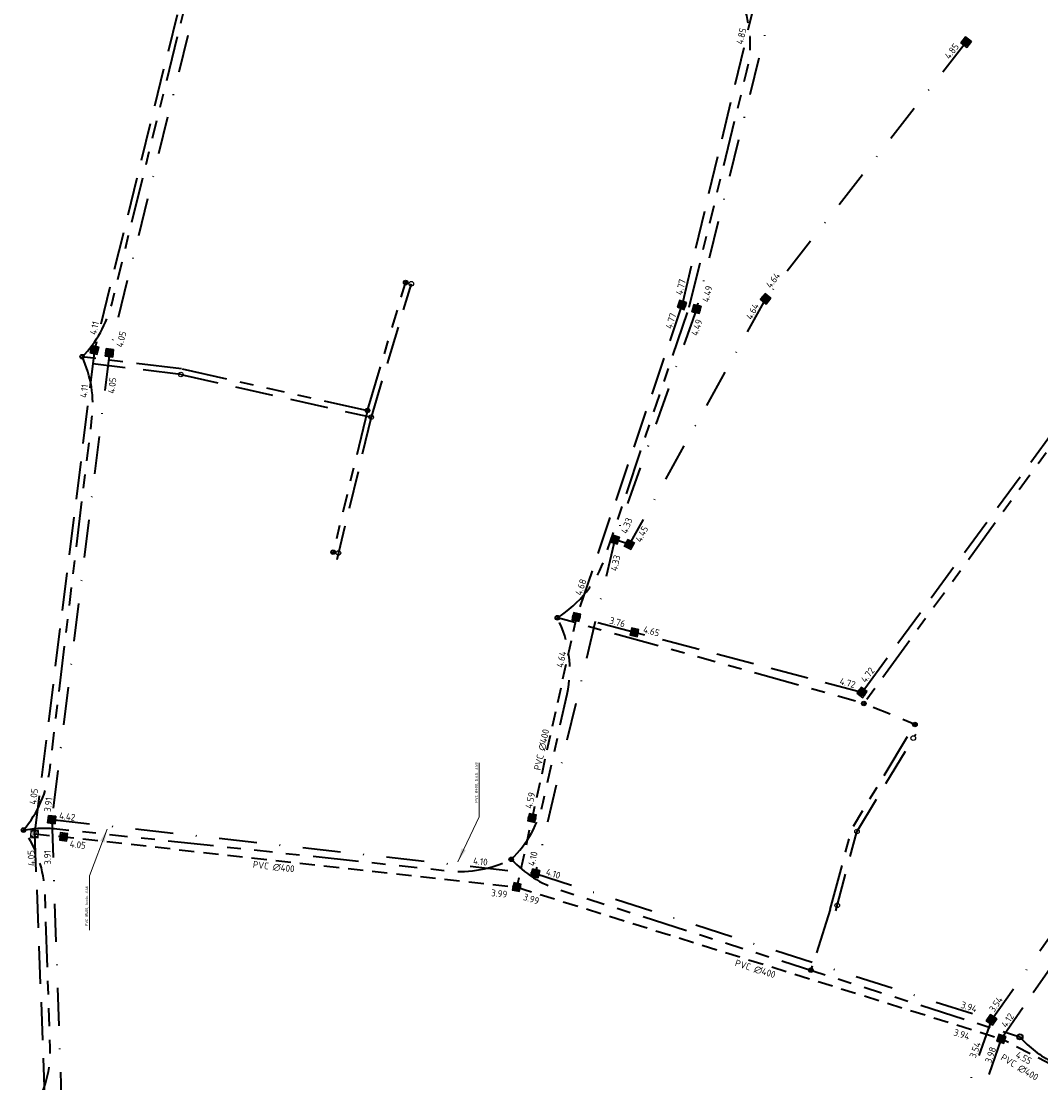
# Model space of a CAD drawing. Extents: x 168266 to 168732, y 448750 to 449580.
# Tile 16 of 22: x 168312 to 168446, y 449359 to 449499. Entities that reach past the tile are written whole.
import ezdxf
from ezdxf.enums import TextEntityAlignment as Align

# ---------------------------------------------------------------- set-up
doc = ezdxf.new("R2010")
doc.units = 0
for name, pattern in [('RI-DRAINAGE', [19.2, 6, -1.8, 1.8, -1.8, 2.4, -1.8, 1.8, -1.8]), ('RI-HWA', [7.4, 5, -2.4]), ('RI-HWA_PVC', [6.4, 4, -2.4]), ('RI-VWA', [11, 5, -3, 0, -3])]:
    doc.linetypes.add(name, pattern=pattern)
doc.layers.get('0').update_dxf_attribs({"lineweight": 0})
for name, color, linetype, lineweight, true_color in [('N-OI-RI-DRAINAGE-G', 3, 'RI-DRAINAGE', 35, 0x00ff00), ('N-OI-RI-HWA-G', 150, 'RI-HWA', 35, 0x007fff), ('N-OI-RI-HWA_RIOOLPUT-S', 150, 'Continuous', 25, 0x007fff), ('N-OI-RI-VWA-G', 20, 'RI-VWA', 35, 0xff3f00)]:
    doc.layers.add(name, color=color, linetype=linetype, lineweight=lineweight, true_color=true_color)
for name, color, linetype, lineweight in [('N-OI-RI-DRAINAGE_PUT-S', 90, 'Continuous', 25), ('N-OI-RI-HWA_BOB-S', 150, 'Continuous', 25), ('N-OI-RI-HWA_RIOOLPUT_INSPECTIEPUT_BETON-S', 150, 'Continuous', 25), ('N-OI-RI-HWA_TRANSPORTLEIDING_PVC_400-G', 150, 'RI-HWA_PVC', 35), ('N-OI-RI-M', 7, 'Continuous', 18), ('N-OI-RI-VWA_BOB-S', 20, 'Continuous', 25), ('N-OI-RI-VWA_RIOOLPUT_INSPECTIEPUT-S', 20, 'Continuous', 25), ('N-WE-RI-DRAINAGE_PUT-S', 90, 'Continuous', 25), ('N-WE-RI-HWA-G', 150, 'RI-HWA', 35), ('N-WE-RI-HWA_BOB-S', 150, 'Continuous', 25), ('N-WE-RI-HWA_RIOOLPUT_INSPECTIEPUT-S', 150, 'Continuous', 25)]:
    doc.layers.add(name, color=color, linetype=linetype, lineweight=lineweight)
doc.styles.add('NLCS-ISO', font='NLCS-ISO.ttf')
doc.styles.add('NLCS-ISO-ANNOTATIEF-T18', font='NLCS-ISO.ttf', dxfattribs={"height": 1.8})
doc.dimstyles.new('NLCS-ANNOTATIEF-T18-PIJL_L2_H1', dxfattribs={"dimtxt": 1.8, "dimasz": 1.8, "dimexe": 2, "dimexo": 2, "dimgap": 0.7, "dimtad": 1, "dimzin": 0, "dimdsep": 46, "dimtxsty": 'NLCS-ISO-ANNOTATIEF-T18', "dimcen": 0, "dimdle": 2, "dimclrd": 256, "dimclre": 256, "dimclrt": 10, "dimadec": 1, "dimazin": 0, "dimtfac": 1, "dimtofl": 0, "dimtmove": 0, "dimatfit": 3, "dimfxl": 2, "dimfxlon": 1, "dimtfillclr": 256, "dimtolj": 1, "dimtzin": 0, "dimlwd": -1, "dimlwe": -1, "dimarcsym": 0})

# ---------------------------------------------------------------- blocks, each defined once
blk = doc.blocks.new('N-SRI-PUT_HWA-SO')
h = blk.add_hatch(color=256)
h.dxf.hatch_style = 1
h.paths.add_polyline_path([(-2, 0, 1), (2, 0, 1)])
at = {"lineweight": -3, "flags": 128}
blk.add_lwpolyline([(-2, -2), (2, -2), (2, 2), (-2, 2)], close=True, dxfattribs=at)
at = {"lineweight": -3}
blk.add_circle((0, 0), 2, dxfattribs=at)
blk = doc.blocks.new('N-SRI-PUT_VWA-SO')
h = blk.add_hatch(color=256)
edge = h.paths.add_edge_path()
edge.add_arc((0, 0), 2, 0, 360)
at = {"flags": 128}
blk.add_lwpolyline([(-2, 2), (2, 2), (2, -2), (-2, -2)], close=True, dxfattribs=at)
at = {"lineweight": -3, "flags": 128}
blk.add_lwpolyline([(2, -2), (2, 2), (-2, 2), (-2, -2)], close=True, dxfattribs=at)
at = {"lineweight": -3}
blk.add_circle((0, 0), 2, dxfattribs=at)
blk = doc.blocks.new('SRI-BOB-SO')
at = {"ltscale": 0.1, "style": 'NLCS-ISO'}
blk.add_attdef('B.O.B.', text='', height=1.8, dxfattribs=at).set_placement((0.05, -0.02), align=Align.BOTTOM_CENTER)
blk = doc.blocks.new('N-SRI-PUT_HWA_KUNSTSTOF-SO')
at = {"color": 6, "lineweight": -3}
blk.add_circle((0, 0), 1.5, dxfattribs=at)
blk = doc.blocks.new('SRI-DRAIN_PUT_DOORSPUIT-SO')
at = {"lineweight": -3}
blk.add_hatch(color=256, dxfattribs=at).paths.add_polyline_path([(1.5, 0, 0.267949), (0.75, 1.3), (-0.75, -1.3, 0.57735)])
blk.add_line((-0.75, -1.3), (0.75, 1.3), dxfattribs=at)
for radius in [2, 1.5]:
    blk.add_circle((0, 0), radius, dxfattribs=at)
blk = doc.blocks.new('SRI-DRAIN_PUT-SO')
at = {"lineweight": -3}
for radius in [2, 1.5]:
    blk.add_circle((0, 0), radius, dxfattribs=at)
blk = doc.blocks.new('SRI-PUT_INSPECTIE-SO')
at = {"lineweight": -3, "flags": 128}
blk.add_lwpolyline([(-2, -2), (2, -2), (2, 2), (-2, 2)], close=True, dxfattribs=at)
at = {"lineweight": -3, "ltscale": 1.5}
blk.add_circle((0, 0), 2, dxfattribs=at)
at = {"ltscale": 0.1, "style": 'NLCS-ISO'}
blk.add_text('R', height=3, dxfattribs=at).set_placement((0, -0.01), align=Align.MIDDLE_CENTER)

msp = doc.modelspace()

# ---------------------------------------------------------------- linework, layer by layer
at = {"layer": 'N-OI-RI-DRAINAGE-G', "flags": 128}
for points in [[(168319.86, 449455.08, 0.13533), (168323.76, 449462.04), (168334.47, 449505.51, -0.158834), (168339.38, 449513.4)], [(168399.91, 449461.64), (168407.52, 449492.79, 0.152293), (168406.97, 449501.7)], [(168382.52, 449420.68, 0.174053), (168388.8, 449428.63), (168399.91, 449461.64)], [(168312.13, 449392.69, 0.146851), (168315.58, 449400.6), (168321.16, 449446.97, 0.139523), (168319.87, 449455.08)], [(168376.44, 449388.83, 0.147394), (168380.66, 449396.39), (168383.81, 449410.62, 0.174121), (168382.52, 449420.68)], [(168312.13, 449392.69, -0.073484), (168316.51, 449392.87), (168368.11, 449387.32, 0.144051), (168376.44, 449388.83)], [(168313.49, 449355.82, 0.145474), (168315.65, 449364.09), (168314.96, 449384.41, 0.149114), (168312.13, 449392.69)], [(168376.44, 449388.83, 0.127552), (168382.81, 449384.81), (168443.51, 449365.43)]]:
    msp.add_lwpolyline(points, format="xyb", dxfattribs=at)
for points in [[(168357.48, 449448), (168362.52, 449464.86)], [(168462.84, 449464.24), (168422.94, 449409.38), (168382.52, 449420.68)], [(168332.97, 449453.49), (168319.87, 449455.08)], [(168333.04, 449453.48), (168357.48, 449448)], [(168357.48, 449448), (168352.96, 449429.33)], [(168418.51, 449382.24), (168421.32, 449392.78), (168429.67, 449406.61), (168422.94, 449409.38)], [(168418.51, 449382.24), (168415.95, 449374.23)]]:
    msp.add_lwpolyline(points, dxfattribs=at)
at = {"layer": 'N-OI-RI-DRAINAGE-G'}
msp.add_arc((168454.73, 449375.39), 15, 221.5696, 242.7485, dxfattribs=at)
at = {"layer": 'N-OI-RI-HWA-G'}
for points in [[(168334.15, 449507.36), (168321.49, 449455.97), (168313.58, 449392.19), (168316.4, 449319.42), (168368.27, 449313.78), (168419.66, 449303.87)], [(168333.82, 449506.09), (168346.78, 449506.35), (168372.65, 449506.87), (168408.82, 449503.01), (168398.95, 449461.92), (168385.03, 449420.78)], [(168461.06, 449463.07), (168422.69, 449410.84), (168392.69, 449418.75), (168385.02, 449420.77)], [(168441.06, 449365.17), (168473.07, 449411.49), (168502.83, 449443.26)], [(168441.06, 449365.17), (168419.66, 449303.87), (168409.74, 449251.82)]]:
    msp.add_lwpolyline(points, dxfattribs=at)
at = {"layer": 'N-OI-RI-HWA_TRANSPORTLEIDING_PVC_400-G', "ltscale": 0.5, "flags": 128}
for points in [[(168385.03, 449420.78), (168379.18, 449394.3), (168377.17, 449385.17)], [(168313.58, 449392.19), (168317.41, 449391.8), (168377.17, 449385.17), (168441.06, 449365.17)], [(168447.7, 449361.74), (168441.03, 449365.18)]]:
    msp.add_lwpolyline(points, dxfattribs=at)
at = {"layer": 'N-OI-RI-VWA-G'}
for points in [[(168336.46, 449508.23), (168323.46, 449455.61), (168315.86, 449394.07), (168318.34, 449321.22), (168368.57, 449315.76), (168418.13, 449306.43)], [(168411.77, 449505.23), (168400.87, 449461.37), (168390.1, 449430.99), (168379.61, 449386.99)], [(168436.41, 449496.56), (168409.98, 449462.74), (168392.01, 449430.34)], [(168439.77, 449367.68), (168471.51, 449412.76), (168505.72, 449449.34)], [(168392.01, 449430.34), (168390.1, 449430.99)], [(168315.86, 449394.07), (168379.64, 449386.97), (168439.77, 449367.68)], [(168439.77, 449367.68), (168418.08, 449306.29), (168407.3, 449250.02)]]:
    msp.add_lwpolyline(points, dxfattribs=at)
at = {"layer": 'N-WE-RI-HWA-G', "color": 6}
for points in [[(168358, 449447.11), (168363.27, 449464.71)], [(168332.88, 449452.75), (168321.27, 449454.16)], [(168332.88, 449452.75), (168358, 449447.11)], [(168357.97, 449447.12), (168353.44, 449428.32)], [(168419.23, 449382.05), (168422.02, 449392.48), (168429.77, 449405.35)]]:
    msp.add_lwpolyline(points, dxfattribs=at)

# ---------------------------------------------------------------- block references
at = {"layer": 'N-OI-RI-DRAINAGE_PUT-S', "xscale": 0.2, "yscale": 0.2, "zscale": 0.2}
msp.add_blockref('SRI-DRAIN_PUT-SO', (168443.51, 449365.43), dxfattribs=at)
at = {"layer": 'N-OI-RI-HWA_BOB-S'}
for p, xscale, yscale, zscale, rotation, values in [((168407.46, 449497.17), 0.4999999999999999, 0.4999999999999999, 0.4999999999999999, 76.36416119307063, {'B.O.B.': '4.85'}), ((168399.48, 449464.09), 0.5, 0.5, 0.5, 76.58175117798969, {'B.O.B.': '4.77'}), ((168398.16, 449459.57), 0.4999999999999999, 0.4999999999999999, 0.4999999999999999, 71.59785241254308, {'B.O.B.': '4.77'}), ((168386.28, 449424.47), 0.4999999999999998, 0.4999999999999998, 0.4999999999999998, 71.38992476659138, {'B.O.B.': '4.68'}), ((168390.23, 449419.42), 0.5, 0.5, 0.5, 344.8556139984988, {'B.O.B.': '3.76'}), ((168394.72, 449418.22), 0.5, 0.5, 0.5, 344.8556139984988, {'B.O.B.': '4.65'}), ((168383.74, 449415.02), 0.4999999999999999, 0.4999999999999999, 0.4999999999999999, 77.71110379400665, {'B.O.B.': '4.64'}), ((168424, 449412.69), 0.5, 0.5, 0.5, 53.40274742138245, {'B.O.B.': '4.72'}), ((168420.59, 449411.41), 0.5, 0.5, 0.5, 344.8556139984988, {'B.O.B.': '4.72'}), ((168381.13, 449403.11), 0.4999999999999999, 0.4999999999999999, 0.4999999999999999, 77.71110379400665, {'B.O.B.': 'PVC ∅400'}), ((168379.64, 449396.43), 0.4999999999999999, 0.4999999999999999, 0.4999999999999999, 77.56294533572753, {'B.O.B.': '4.59'}), ((168345.02, 449387.16), 0.5, 0.5, 0.5, 353.5834740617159, {'B.O.B.': 'PVC ∅400'}), ((168374.76, 449383.62), 0.5, 0.5, 0.5, 353.8771236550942, {'B.O.B.': '3.99'}), ((168378.85, 449382.94), 0.5, 0.5, 0.5, 342.5637971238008, {'B.O.B.': '3.99'}), ((168408.39, 449373.73), 0.5, 0.5, 0.5, 342.7219922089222, {'B.O.B.': 'PVC ∅400'}), ((168443.09, 449360.83), 0.4999999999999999, 0.4999999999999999, 0.4999999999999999, 328.905873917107, {'B.O.B.': 'PVC ∅400'})]:
    msp.add_blockref('SRI-BOB-SO', p, dxfattribs=dict(at, xscale=xscale, yscale=yscale, zscale=zscale, rotation=rotation)).add_auto_attribs(values)
at = {"layer": 'N-OI-RI-HWA_RIOOLPUT-S', "xscale": 0.2499999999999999, "yscale": 0.2499999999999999, "zscale": 0.2499999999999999, "rotation": 355.9717980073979}
msp.add_blockref('SRI-PUT_INSPECTIE-SO', (168313.58, 449392.19), dxfattribs=at)
at = {"layer": 'N-OI-RI-HWA_RIOOLPUT_INSPECTIEPUT_BETON-S', "zscale": 0.5}
for p, xscale, yscale, rotation in [((168398.95, 449461.92), 0.25, 0.25, 251.3034263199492), ((168321.49, 449455.97), 0.25, 0.25, 76.151551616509), ((168385.03, 449420.78), 0.25, 0.25, 257.5488393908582), ((168392.69, 449418.75), 0.2499999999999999, 0.2499999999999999, 257.5488393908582), ((168422.69, 449410.84), 0.25, 0.25, 53.03562111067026), ((168379.18, 449394.3), 0.25, 0.25, 77.54883939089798), ((168317.41, 449391.8), 0.25, 0.25, 353.9332717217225), ((168377.17, 449385.17), 0.25, 0.25, 77.54883939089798), ((168441.06, 449365.17), 0.2499999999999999, 0.2499999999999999, 162.2053067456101)]:
    msp.add_blockref('N-SRI-PUT_HWA-SO', p, dxfattribs=dict(at, xscale=xscale, yscale=yscale, rotation=rotation))
at = {"layer": 'N-OI-RI-VWA_BOB-S'}
for p, xscale, yscale, zscale, rotation, values in [((168435.07, 449494.91), 0.4999999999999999, 0.4999999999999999, 0.4999999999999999, 52.57511976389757, {'B.O.B.': '4.85'}), ((168411.5, 449464.71), 0.4999999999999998, 0.4999999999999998, 0.4999999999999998, 51.88299515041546, {'B.O.B.': '4.64'}), ((168402.98, 449463.19), 0.5, 0.5, 0.5, 76.78235645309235, {'B.O.B.': '4.49'}), ((168408.86, 449460.72), 0.4999999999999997, 0.4999999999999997, 0.4999999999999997, 62.78708076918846, {'B.O.B.': '4.64'}), ((168401.57, 449458.7), 0.4999999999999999, 0.4999999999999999, 0.4999999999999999, 71.74894987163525, {'B.O.B.': '4.49'}), ((168325.7, 449457.2), 0.5, 0.5, 0.5, 75.82033181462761, {'B.O.B.': '4.05'}), ((168324.51, 449451.18), 0.4999999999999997, 0.4999999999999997, 0.4999999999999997, 82.69925502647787, {'B.O.B.': '4.05'}), ((168392.32, 449432.56), 0.5, 0.5, 0.5, 70.27867931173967, {'B.O.B.': '4.33'}), ((168394.27, 449431.36), 0.4999999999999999, 0.4999999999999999, 0.4999999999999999, 62.55388963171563, {'B.O.B.': '4.45'}), ((168390.87, 449427.72), 0.5, 0.5, 0.5, 77.25755569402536, {'B.O.B.': '4.33'}), ((168316.09, 449395.94), 0.4999999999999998, 0.4999999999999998, 0.4999999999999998, 83.22020492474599, {'B.O.B.': '3.91'}), ((168317.79, 449393.77), 0.5, 0.5, 0.5, 353.3304065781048, {'B.O.B.': '4.42'}), ((168316.01, 449389.08), 0.4999999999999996, 0.4999999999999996, 0.4999999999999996, 91.85625997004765, {'B.O.B.': '3.91'}), ((168379.98, 449388.74), 0.4999999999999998, 0.4999999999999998, 0.4999999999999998, 77.13158910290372, {'B.O.B.': '4.10'}), ((168372.27, 449387.84), 0.5, 0.5, 0.5, 353.4525431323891, {'B.O.B.': '4.10'}), ((168381.74, 449386.28), 0.5, 0.5, 0.5, 342.2795008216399, {'B.O.B.': '4.10'}), ((168440.91, 449369.3), 0.4999999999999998, 0.4999999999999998, 0.4999999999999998, 55.14715387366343, {'B.O.B.': '3.54'}), ((168436.56, 449368.71), 0.5, 0.5, 0.5, 342.3377539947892, {'B.O.B.': '3.94'}), ((168438.27, 449363.44), 0.5, 0.5, 0.5, 70.0679476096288, {'B.O.B.': '3.54'})]:
    msp.add_blockref('SRI-BOB-SO', p, dxfattribs=dict(at, xscale=xscale, yscale=yscale, zscale=zscale, rotation=rotation)).add_auto_attribs(values)
at = {"layer": 'N-OI-RI-VWA_RIOOLPUT_INSPECTIEPUT-S', "zscale": 0.5}
for p, xscale, yscale, rotation in [((168436.41, 449496.56), 0.2499999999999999, 0.2499999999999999, 232.1001687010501), ((168409.98, 449462.74), 0.25, 0.25, 49.42639875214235), ((168400.87, 449461.37), 0.25, 0.25, 76.48697326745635), ((168323.46, 449455.61), 0.25, 0.25, 262.9604212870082), ((168390.1, 449430.99), 0.25, 0.25, 72.65344449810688), ((168392.01, 449430.34), 0.25, 0.25, 62.42986911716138), ((168315.86, 449394.07), 0.25, 0.25, 353.9332717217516), ((168379.61, 449386.99), 0.25, 0.25, 77.54883939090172), ((168439.77, 449367.68), 0.25, 0.25, 54.84120298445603)]:
    msp.add_blockref('N-SRI-PUT_VWA-SO', p, dxfattribs=dict(at, xscale=xscale, yscale=yscale, rotation=rotation))
at = {"layer": 'N-WE-RI-DRAINAGE_PUT-S', "xscale": 0.15, "yscale": 0.15}
for p in [(168362.52, 449464.86), (168319.87, 449455.09), (168357.48, 449448), (168352.96, 449429.33), (168382.52, 449420.68), (168422.94, 449409.38), (168429.67, 449406.61), (168312.13, 449392.69), (168376.44, 449388.83), (168415.95, 449374.23)]:
    msp.add_blockref('SRI-DRAIN_PUT_DOORSPUIT-SO', p, dxfattribs=at)
at = {"layer": 'N-WE-RI-HWA_BOB-S'}
for p, xscale, yscale, zscale, rotation, values in [((168322.16, 449458.68), 0.4999999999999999, 0.4999999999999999, 0.4999999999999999, 76.15155161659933, {'B.O.B.': '4.11'}), ((168320.83, 449450.45), 0.5, 0.5, 0.5, 83.09111174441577, {'B.O.B.': '4.11'}), ((168314.18, 449397.01), 0.4999999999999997, 0.4999999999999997, 0.4999999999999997, 83.13409599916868, {'B.O.B.': '4.05'}), ((168313.86, 449389), 0.4999999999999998, 0.4999999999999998, 0.4999999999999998, 92.08689454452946, {'B.O.B.': '4.05'}), ((168319.19, 449390.06), 0.5, 0.5, 0.5, 353.9332717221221, {'B.O.B.': '4.05'}), ((168442.46, 449367.19), 0.4999999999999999, 0.4999999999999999, 0.4999999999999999, 55.35539254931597, {'B.O.B.': '4.12'}), ((168435.6, 449365.09), 0.4999999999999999, 0.4999999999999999, 0.4999999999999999, 342.3324420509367, {'B.O.B.': '3.94'}), ((168440.3, 449362.79), 0.5, 0.5, 0.5, 70.75090776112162, {'B.O.B.': '3.98'}), ((168443.66, 449362.05), 0.4999999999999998, 0.4999999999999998, 0.4999999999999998, 331.9625704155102, {'B.O.B.': '4.55'})]:
    msp.add_blockref('SRI-BOB-SO', p, dxfattribs=dict(at, xscale=xscale, yscale=yscale, zscale=zscale, rotation=rotation)).add_auto_attribs(values)
at = {"layer": 'N-WE-RI-HWA_RIOOLPUT_INSPECTIEPUT-S'}
for p, xscale, yscale, rotation in [((168363.27, 449464.71), 0.2000000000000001, 0.2000000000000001, 163.3231660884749), ((168332.88, 449452.75), 0.2000000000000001, 0.2000000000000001, 257.3448897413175), ((168353.65, 449429.22), 0.2, 0.2, 3.575384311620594)]:
    msp.add_blockref('N-SRI-PUT_HWA_KUNSTSTOF-SO', p, dxfattribs=dict(at, xscale=xscale, yscale=yscale, rotation=rotation))
at = {"layer": 'N-WE-RI-HWA_RIOOLPUT_INSPECTIEPUT-S', "xscale": 0.2, "yscale": 0.2}
for p in [(168357.97, 449447.12), (168429.45, 449404.82), (168422.03, 449392.5), (168419.43, 449382.77)]:
    msp.add_blockref('N-SRI-PUT_HWA_KUNSTSTOF-SO', p, dxfattribs=at)

# ---------------------------------------------------------------- texts
at = {"layer": 'N-OI-RI-M', "color": 10, "char_height": 0.36, "attachment_point": 1, "rotation": 90, "style": 'NLCS-ISO-ANNOTATIEF-T18'}
for s, insert in [('\\A1;PVC %%C400, b.o.b. 3.58', (168371.65, 449396.32)), ('\\A1;PVC %%C400, b.o.b. 3.46', (168320.27, 449380.03))]:
    msp.add_mtext(s, dxfattribs=dict(at, insert=insert))

# ---------------------------------------------------------------- leaders
at = {"layer": 'N-OI-RI-M', "annotation_type": 0, "has_hookline": 1, "horizontal_direction": (0, 1, 0)}
for points, hookline_direction, text_width in [([(168369.4, 449388.52), (168372.22, 449394.43), (168372.22, 449396.23)], 0, 4.63), ([(168323.16, 449392.83), (168320.84, 449386.67), (168320.84, 449384.87)], 1, 4.66)]:
    msp.add_leader(points, dimstyle='NLCS-ANNOTATIEF-T18-PIJL_L2_H1', override={"dimscale": 0, "dimgap": 0.7, "dimtad": 1}, dxfattribs=dict(at, hookline_direction=hookline_direction, text_width=text_width))

doc.saveas('drawing.dxf')
